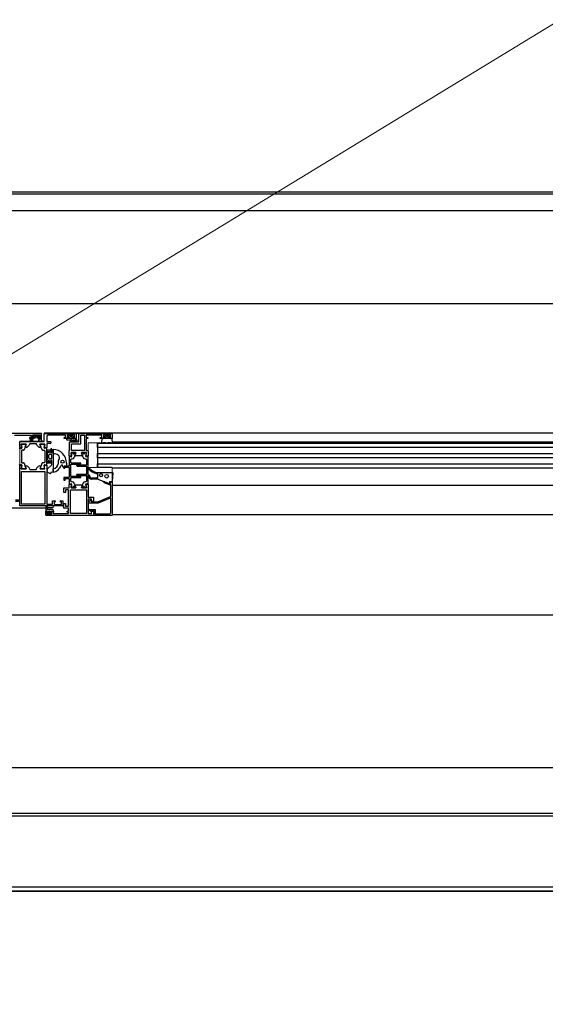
# Model space of a CAD drawing. Header units: millimetres. Extents: x 45983 to 94428, y -13359 to 18562.
# Tile 45 of 57: x 84524 to 85030, y 14379 to 15328. Entities that reach past the tile are written whole.
import ezdxf

# ---------------------------------------------------------------- set-up
doc = ezdxf.new("R2010")
doc.units = ezdxf.units.MM
doc.layers.add('Kanał', color=30, linetype='Continuous', lineweight=30)

msp = doc.modelspace()

# ---------------------------------------------------------------- linework, layer by layer
for p, q in [((91190, 15161.9), (81724.54, 15161.9)), ((81724.54, 15160.09), (91190, 15160.09)), ((75653.08, 15144.24), (91190, 15144.24)), ((92062.41, 15054.24), (75653.08, 15054.24)), ((84544.43, 14929.4), (84468.65, 14929.4)), ((84518.68, 14927.6), (84534.68, 14927.6)), ((84533.18, 14925.4), (84533.18, 14924.4)), ((84534.68, 14925.4), (84533.18, 14925.4)), ((84533.18, 14924.4), (84536.68, 14924.4)), ((84534.67, 14924.12), (84534.49, 14921.91)), ((84534.68, 14927.6), (84534.68, 14925.4)), ((84537.74, 14924.35), (84534.97, 14924.35)), ((84536.18, 14927.9), (84543.18, 14927.9)), ((84536.18, 14925.4), (84536.18, 14927.9)), ((84537.68, 14925.4), (84536.18, 14925.4)), ((84537.79, 14927.16), (84537.11, 14925.97)), ((84537.25, 14925.68), (84537.74, 14925.61)), ((84537.57, 14927.88), (84541.17, 14927.88)), ((84537.74, 14925.61), (84537.74, 14924.35)), ((84541.14, 14927.41), (84538.22, 14927.41)), ((84542.26, 14925.97), (84541.57, 14927.16)), ((84541.63, 14925.61), (84542.12, 14925.68)), ((84541.63, 14924.35), (84541.63, 14925.61)), ((84544.4, 14924.35), (84541.63, 14924.35)), ((84543.18, 14925.4), (84541.68, 14925.4)), ((84542.68, 14924.4), (84544.68, 14924.4)), ((84543.18, 14927.9), (84543.18, 14925.4)), ((84544.68, 14924.4), (84544.68, 14929.15)), ((84544.87, 14921.91), (84544.7, 14924.12)), ((84547.15, 14929.9), (84577.92, 14929.9)), ((84547.15, 14921.41), (84547.15, 14929.4)), ((84571.67, 14924.49), (84571.67, 14925.39)), ((84572.17, 14925.89), (84573.57, 14925.89)), ((84573.57, 14923.99), (84572.17, 14923.99)), ((84574.07, 14925.39), (84574.07, 14924.49)), ((84577.92, 14929.9), (84580.77, 14929.9)), ((84580.77, 14929.9), (84612.77, 14929.9)), ((84580.77, 14921.33), (84580.77, 14929.13)), ((84581.02, 14929.38), (84612.52, 14929.38)), ((84602.76, 14924.1), (84602.49, 14920.7)), ((84612.49, 14924.38), (84603.05, 14924.38)), ((84605.88, 14927.13), (84605.2, 14925.95)), ((84609.23, 14927.38), (84606.31, 14927.38)), ((84610.34, 14925.95), (84609.66, 14927.13)), ((84612.77, 14929.9), (85472.23, 14929.9)), ((84613.05, 14920.7), (84612.79, 14924.1)), ((84523.68, 14921.91), (84547.15, 14921.91)), ((84523.69, 14921.41), (84547.15, 14921.41)), ((84523.79, 14915.05), (84525.25, 14915.05)), ((84525.53, 14915.5), (84523.88, 14915.5)), ((84529.92, 14916.06), (84529.11, 14916.06)), ((84533.11, 14919.08), (84532.74, 14918.04)), ((84539.47, 14919.41), (84533.58, 14919.41)), ((84540.91, 14921.39), (84537.45, 14921.39)), ((84540.32, 14918.04), (84539.94, 14919.08)), ((84543.95, 14916.06), (84543.14, 14916.06)), ((84549.59, 14915.51), (84547.54, 14915.51)), ((84549.29, 14915.05), (84547.83, 14915.05)), ((84549.79, 14899.55), (84549.79, 14914.55)), ((84553.59, 14914.25), (84553.59, 14913.35)), ((84553.79, 14920.91), (84553.79, 14920.11)), ((84554.49, 14914.55), (84553.89, 14914.55)), ((84554.79, 14912.37), (84554.79, 14914.25)), ((84569.36, 14923.05), (84577.2, 14922.78)), ((84572.02, 14921.08), (84580.52, 14921.08)), ((84572.5, 14921.65), (84574.01, 14921.15)), ((84574.26, 14921.91), (84572.75, 14922.41)), ((84577.74, 14921.89), (84574.48, 14921.88)), ((84574.48, 14921.08), (84578.06, 14921.08)), ((84598.78, 14920.36), (84598.78, 14896.9)), ((84598.78, 14919.9), (85486.22, 14919.9)), ((84598.78, 14915.9), (84598.78, 14919.9)), ((85486.22, 14915.9), (84598.78, 14915.9)), ((85472.23, 14920.9), (84612.77, 14920.9)), ((84525.29, 14912.55), (84525.29, 14901.55)), ((84527.38, 14913.05), (84525.79, 14913.05)), ((84545.7, 14913.05), (84547.29, 14913.05)), ((84547.79, 14912.55), (84547.79, 14901.55)), ((84549.79, 14913.35), (84549.79, 14911.75)), ((84553.29, 14913.05), (84550.09, 14913.05)), ((84550.09, 14912.05), (84554.49, 14912.05)), ((84550.59, 14903.88), (84550.59, 14910.22)), ((84550.83, 14910.65), (84552.56, 14911.71)), ((84551.34, 14907.21), (84551.97, 14909.06)), ((84551.97, 14905.04), (84551.34, 14906.89)), ((84552.45, 14909.4), (84553.79, 14909.4)), ((84553.79, 14904.7), (84552.45, 14904.7)), ((84554.29, 14908.9), (84554.29, 14905.2)), ((84555.99, 14909.8), (84555.99, 14913.8)), ((84571.26, 14906.32), (84571.26, 14898.12)), ((84573.49, 14907.26), (84571.45, 14907.26)), ((84573.22, 14906.82), (84571.76, 14906.82)), ((84573.56, 14904.82), (84574.3, 14904.82)), ((84574.76, 14910.72), (84574.38, 14910.72)), ((84574.96, 14910.46), (84574.96, 14910.52)), ((84576.01, 14910.52), (84576.01, 14910.46)), ((84576.58, 14910.72), (84576.21, 14910.72)), ((84583.95, 14907.82), (84577.08, 14907.82)), ((84584.83, 14910.72), (84584.46, 14910.72)), ((84585.03, 14910.45), (84585.03, 14910.52)), ((84586.08, 14910.52), (84586.08, 14910.45)), ((84586.66, 14910.72), (84586.28, 14910.72)), ((84586.74, 14904.82), (84587.48, 14904.82)), ((84589.58, 14907.26), (84587.53, 14907.26)), ((84589.28, 14906.82), (84587.82, 14906.82)), ((84589.77, 14912.32), (84589.77, 14907.46)), ((84589.78, 14881.32), (84589.78, 14906.32)), ((84598.78, 14905.9), (84598.78, 14909.9)), ((84598.78, 14909.9), (85486.22, 14909.9)), ((85486.22, 14905.9), (84598.78, 14905.9)), ((84525.25, 14899.05), (84523.79, 14899.05)), ((84523.88, 14898.61), (84525.53, 14898.61)), ((84525.79, 14901.05), (84527.38, 14901.05)), ((84529.11, 14898.05), (84529.91, 14898.05)), ((84532.73, 14896.07), (84533.11, 14895.03)), ((84539.97, 14895.03), (84540.34, 14896.07)), ((84543.16, 14898.05), (84543.97, 14898.05)), ((84547.29, 14901.05), (84545.7, 14901.05)), ((84547.88, 14895.35), (84547.33, 14898.46)), ((84547.83, 14899.05), (84549.29, 14899.05)), ((84549.79, 14902.35), (84549.79, 14900.75)), ((84553.49, 14902.05), (84550.09, 14902.05)), ((84550.09, 14901.05), (84554.09, 14901.05)), ((84550.57, 14895.19), (84554.2, 14898.82)), ((84552.56, 14902.39), (84550.83, 14903.45)), ((84553.79, 14902.75), (84553.79, 14902.35)), ((84554.49, 14903.05), (84554.09, 14903.05)), ((84554.79, 14901.75), (84554.79, 14902.75)), ((84561.09, 14900.69), (84561.09, 14903.16)), ((84565.49, 14896.8), (84565.05, 14898.24)), ((84566.56, 14895.82), (84566.96, 14895.82)), ((84567.26, 14896.12), (84567.26, 14896.52)), ((84567.56, 14896.82), (84570.96, 14896.82)), ((84568.78, 14900.8), (84568.78, 14898.24)), ((84571.26, 14896.52), (84571.26, 14887.12)), ((84573.06, 14901.12), (84573.06, 14904.32)), ((84573.06, 14888.12), (84573.06, 14899.52)), ((84582.06, 14900.82), (84573.36, 14900.82)), ((84573.36, 14899.82), (84582.06, 14899.82)), ((84587.68, 14898.82), (84578.98, 14898.82)), ((84578.98, 14897.82), (84587.68, 14897.82)), ((84587.98, 14904.32), (84587.98, 14899.12)), ((84587.98, 14897.52), (84587.98, 14890.12)), ((84598.78, 14896.4), (84598.78, 14899.9)), ((84598.78, 14899.9), (85486.22, 14899.9)), ((84598.78, 14896.9), (84612.77, 14896.9)), ((85472.22, 14895.9), (84612.78, 14895.9)), ((84533.58, 14894.7), (84539.5, 14894.7)), ((84549.99, 14892.55), (84549.99, 14893.78)), ((84553.79, 14891.63), (84553.79, 14891.12)), ((84555.99, 14892.01), (84555.99, 14895.06)), ((84566.26, 14886.52), (84566.26, 14884.62)), ((84570.96, 14886.82), (84566.56, 14886.82)), ((84567.76, 14885.82), (84570.96, 14885.82)), ((84573.06, 14883.32), (84573.06, 14886.52)), ((84582.06, 14887.82), (84573.36, 14887.82)), ((84573.36, 14886.82), (84582.06, 14886.82)), ((84587.68, 14889.82), (84578.98, 14889.82)), ((84578.98, 14888.82), (84587.68, 14888.82)), ((84587.98, 14888.52), (84587.98, 14883.32)), ((84597.78, 14886.19), (84593.28, 14886.19)), ((84613.26, 14891.5), (84612.8, 14883.1)), ((84566.56, 14884.32), (84567.16, 14884.32)), ((84567.46, 14884.62), (84567.46, 14885.52)), ((84571.26, 14885.52), (84571.26, 14881.32)), ((84571.45, 14880.37), (84573.5, 14880.37)), ((84571.76, 14880.82), (84573.22, 14880.82)), ((84574.3, 14882.82), (84573.56, 14882.82)), ((84574.38, 14876.92), (84574.76, 14876.92)), ((84574.96, 14877.12), (84574.96, 14877.18)), ((84576.01, 14877.18), (84576.01, 14877.12)), ((84576.21, 14876.92), (84576.58, 14876.92)), ((84577.08, 14879.81), (84583.95, 14879.81)), ((84584.46, 14876.92), (84584.83, 14876.92)), ((84585.03, 14877.12), (84585.03, 14877.18)), ((84586.08, 14877.18), (84586.08, 14877.12)), ((84586.28, 14876.92), (84586.66, 14876.92)), ((84587.48, 14882.82), (84586.74, 14882.82)), ((84587.54, 14880.37), (84589.58, 14880.37)), ((84587.82, 14880.82), (84589.28, 14880.82)), ((84598.61, 14885.19), (84593.28, 14885.19)), ((84598.94, 14885.13), (84604.17, 14883.31)), ((84603.37, 14883.31), (84609.51, 14881.07)), ((84612.78, 14882.31), (84612.78, 14850.64)), ((85472.22, 14879.24), (84612.78, 14879.24)), ((84548.77, 14857.43), (83400, 14857.43)), ((84555.53, 14859.41), (84551.78, 14859.41)), ((84551.78, 14857.91), (84555.53, 14857.91)), ((84590.03, 14863.08), (84591.86, 14864.95)), ((84611.38, 14852.79), (84611.38, 14866.61)), ((84551.58, 14853.91), (84551.58, 14853.21)), ((84552.48, 14854.41), (84552.08, 14854.41)), ((84552.08, 14852.71), (84552.48, 14852.71)), ((84552.98, 14853.21), (84552.98, 14853.91)), ((84591.91, 14854.43), (84590.83, 14855.05)), ((85472.22, 14850.89), (84612.78, 14850.89)), ((86640, 14754.24), (75653.08, 14754.24)), ((83425, 14607.43), (86629.19, 14607.43)), ((86629.19, 14563.22), (83417.74, 14563.22)), ((86629.19, 14560.56), (83417.74, 14560.56)), ((83417.74, 14492.56), (86629.19, 14492.56)), ((86629.19, 14488.22), (83417.74, 14488.22)), ((83425, 14488.22), (86629.19, 14488.22))]:
    msp.add_line(p, q)
at = {"extrusion": (0, 0, -1)}
for p, q in [((84544.68, 14929.4), (84468.65, 14929.4)), ((84544.68, 14921.91), (84544.68, 14929.4))]:
    msp.add_line(p, q, dxfattribs=at)
at = {"lineweight": 9}
for p, q in [((84547.15, 14929.4), (84612.77, 14929.4)), ((84612.77, 14929.4), (84612.77, 14920.36)), ((84523.69, 14859.41), (84523.69, 14921.41)), ((84589.7, 14920.36), (84589.7, 14896.4)), ((84612.77, 14920.36), (84589.7, 14920.36)), ((84589.7, 14896.4), (84612.78, 14896.4)), ((84612.78, 14896.4), (84612.78, 14850.39)), ((84548.78, 14859.41), (84523.69, 14859.41)), ((84548.78, 14850.39), (84548.78, 14859.41)), ((84612.78, 14850.39), (84548.78, 14850.39))]:
    msp.add_line(p, q, dxfattribs=at)
for points in [[(84523.69, 14915.75), (84523.69, 14921.41), (84533.99, 14921.41), (84533.99, 14924.01), (84535.49, 14924.01), (84535.49, 14921.41), (84542.49, 14921.41), (84542.49, 14924.01), (84544.29, 14924.01), (84544.29, 14921.91)], [(84544.79, 14921.41), (84547.15, 14921.41), (84547.15, 14929.38), (84577.68, 14929.38)], [(84569.93, 14924.38), (84566.43, 14924.38), (84566.43, 14925.38), (84567.93, 14925.38), (84567.93, 14927.58), (84550.78, 14927.58), (84549.99, 14927.29), (84549.79, 14926.45), (84549.79, 14921.41), (84553.29, 14921.41)], [(84570.18, 14925.81), (84570.18, 14925.38), (84570.78, 14925.38), (84570.78, 14924.08), (84568.88, 14924.08), (84568.88, 14923.55)], [(84574.93, 14925.38), (84576.43, 14925.38), (84576.43, 14927.88), (84569.43, 14927.88), (84569.43, 14925.38), (84570.93, 14925.38)], [(84575.36, 14926.22), (84574.28, 14926.98), (84571.48, 14926.98), (84570.39, 14926.22)], [(84578.88, 14922.69), (84577.88, 14924.08), (84574.98, 14924.08), (84574.98, 14925.38), (84575.58, 14925.38), (84575.58, 14925.81)], [(84577.93, 14929.13), (84577.93, 14924.38), (84575.93, 14924.38)], [(84604.77, 14924.38), (84602.77, 14924.38), (84601.27, 14924.38), (84601.27, 14925.38), (84602.77, 14925.38), (84602.77, 14927.58), (84587.77, 14927.58), (84587.77, 14925.38), (84589.27, 14925.38), (84589.27, 14924.38), (84587.77, 14924.38), (84587.77, 14919.88), (84587.52, 14919.63), (84587.77, 14919.38), (84587.77, 14912.82), (84589.27, 14912.82)], [(84609.77, 14925.38), (84611.27, 14925.38), (84611.27, 14927.88), (84604.27, 14927.88), (84604.27, 14925.38), (84605.77, 14925.38)], [(84605.34, 14925.65), (84605.77, 14925.58), (84605.77, 14924.38)], [(84609.77, 14924.38), (84609.77, 14925.58), (84610.2, 14925.65)], [(84612.77, 14929.13), (84612.77, 14924.38), (84610.77, 14924.38)], [(84525.18, 14918.81), (84525.72, 14915.74), (84525.19, 14918.76)], [(84529.62, 14919.05), (84525.38, 14919.05), (84529.56, 14919.05)], [(84528.92, 14916.33), (84529.81, 14918.78), (84527.85, 14913.38)], [(84545.23, 14913.38), (84543.23, 14918.79), (84544.13, 14916.33)], [(84543.52, 14919.05), (84547.69, 14919.06), (84543.42, 14919.06)], [(84547.88, 14918.76), (84547.34, 14915.74), (84547.89, 14918.83)], [(84553.29, 14919.61), (84549.79, 14919.61), (84549.79, 14915.71)], [(84571.25, 14907.46), (84571.27, 14912.82), (84571.77, 14912.82), (84571.77, 14920.83)], [(84602.79, 14920.38), (84604.04, 14920.38), (84604.85, 14920.48), (84606.47, 14920.48), (84607.15, 14920.38), (84608.4, 14920.38), (84609.07, 14920.48), (84610.69, 14920.48), (84611.5, 14920.38), (84612.75, 14920.38)], [(84553.45, 14911.37), (84553.62, 14910.8), (84554.79, 14910.8), (84554.79, 14910.9), (84554.79, 14913.5)], [(84555.09, 14913.8), (84555.99, 14913.8), (84555.99, 14892.01), (84553.95, 14891.83)], [(84573.71, 14907.41), (84573.14, 14910.58), (84573.69, 14907.5)], [(84576.8, 14910.82), (84577.6, 14910.82), (84573.34, 14910.82), (84574.16, 14910.82)], [(84576.89, 14908.08), (84577.79, 14910.55), (84576.18, 14906.14)], [(84584.86, 14906.13), (84583.24, 14910.55), (84584.13, 14908.08)], [(84586.88, 14910.82), (84587.68, 14910.82), (84583.43, 14910.82), (84584.24, 14910.82)], [(84587.86, 14910.46), (84587.34, 14907.5), (84587.88, 14910.58)], [(84519.78, 14865.31), (84523.68, 14865.31), (84523.68, 14898.41)], [(84525.73, 14898.37), (84525.18, 14895.29), (84525.74, 14898.46)], [(84527.85, 14900.72), (84529.81, 14895.32), (84528.92, 14897.78)], [(84544.16, 14897.78), (84543.27, 14895.32), (84545.23, 14900.72)], [(84547.64, 14895.05), (84543.45, 14895.05), (84547.95, 14895.05), (84547.32, 14898.61), (84549.8, 14898.61), (84549.8, 14872.65), (84549.55, 14872.4), (84549.8, 14872.15), (84549.8, 14861.2), (84555.3, 14861.2), (84555.3, 14864.41), (84557.3, 14864.41)], [(84554.79, 14900.23), (84554.79, 14903.3), (84553.62, 14903.3), (84553.45, 14902.73)], [(84566.27, 14896.92), (84566.26, 14897.12), (84566.26, 14896.12)], [(84570.96, 14897.82), (84566.96, 14897.82), (84568.38, 14897.84)], [(84525.37, 14895.05), (84529.62, 14895.05), (84525.44, 14895.05)], [(84553.49, 14890.81), (84552.64, 14890.83), (84550.25, 14892.11)], [(84598.01, 14891.62), (84598.78, 14891.62), (84598.78, 14885.17)], [(84598.82, 14891.62), (84601.3, 14891.81), (84612.96, 14891.81)], [(84589.78, 14880.17), (84589.78, 14867.81), (84594.78, 14867.81), (84594.78, 14864.21), (84593.31, 14863.81), (84592.78, 14863.81), (84592.78, 14866.01), (84589.78, 14866.01), (84589.78, 14861.64), (84589.53, 14861.39), (84589.78, 14861.14), (84589.78, 14852.19), (84592.78, 14852.19), (84592.78, 14854.39), (84593.28, 14854.39), (84594.78, 14853.98), (84594.78, 14850.39), (84549.28, 14850.39)], [(84554.78, 14854.39), (84556.28, 14854.39), (84556.28, 14853.39), (84555.78, 14853.39), (84555.78, 14852.19), (84570.78, 14852.19), (84570.78, 14853.39), (84569.28, 14853.39), (84569.28, 14854.39), (84570.78, 14854.39), (84570.78, 14857.39), (84566.28, 14857.39), (84566.28, 14861.89), (84567.78, 14861.89), (84567.78, 14859.39), (84570.78, 14859.39), (84570.78, 14874.81), (84567.78, 14874.81), (84567.78, 14872.31), (84566.28, 14872.31), (84566.28, 14876.81), (84571.26, 14876.81), (84571.26, 14880.17)], [(84573.17, 14877.17), (84573.7, 14880.13), (84573.15, 14877.05)], [(84574.16, 14876.82), (84573.35, 14876.81), (84577.6, 14876.81), (84576.8, 14876.82)], [(84576.18, 14881.51), (84577.79, 14877.08), (84576.9, 14879.55)], [(84584.14, 14879.55), (84583.25, 14877.08), (84584.86, 14881.5)], [(84584.24, 14876.82), (84583.43, 14876.82), (84587.69, 14876.82), (84586.88, 14876.82)], [(84587.33, 14880.23), (84587.89, 14877.05), (84587.34, 14880.13)], [(84611.48, 14869.04), (84611.48, 14879.81), (84610.27, 14879.81), (84605.17, 14881.67)], [(84605.58, 14882.8), (84610.31, 14881.07), (84610.48, 14881.01), (84611.28, 14881.01), (84610.98, 14882.81), (84612.28, 14882.81)], [(84611.7, 14882.81), (84610.18, 14882.81), (84610.18, 14881.54)], [(84610.69, 14867.07), (84599.24, 14862.23), (84590.38, 14862.23)], [(84592.38, 14864.73), (84592.38, 14863.43), (84598.99, 14863.43), (84611.17, 14868.58)], [(84565.04, 14859.41), (84523.68, 14859.41), (84523.68, 14863.81), (84519.78, 14863.81)], [(84558.3, 14863.41), (84556.8, 14863.41), (84556.8, 14860.91), (84563.8, 14860.91), (84563.8, 14863.41), (84562.3, 14863.41)], [(84563.3, 14864.41), (84565.29, 14864.41), (84565.29, 14859.66)], [(84548.78, 14856.41), (84548.78, 14854.41), (84550.78, 14854.41), (84550.78, 14853.21), (84550.28, 14853.21), (84550.28, 14852.88)], [(84548.78, 14850.89), (84548.78, 14854.39), (84549.78, 14854.39)], [(84550.78, 14853.39), (84549.78, 14853.39), (84549.78, 14851.39), (84554.78, 14851.39), (84554.78, 14853.39), (84553.78, 14853.39)], [(84555.28, 14855.91), (84550.28, 14855.91), (84550.28, 14856.41)], [(84550.49, 14852.47), (84551.58, 14851.71), (84552.98, 14851.71), (84554.07, 14852.47)], [(84554.28, 14852.88), (84554.28, 14853.21), (84553.78, 14853.21), (84553.78, 14854.41), (84556.28, 14854.41), (84556.28, 14854.91)], [(84591.08, 14855.99), (84596.48, 14855.99), (84596.48, 14851.79), (84610.38, 14851.79)], [(84612.53, 14850.39), (84595.28, 14850.39), (84595.28, 14854.79), (84592.58, 14854.79), (84592.46, 14854.58)]]:
    msp.add_lwpolyline(points)
for points in [[(84585.97, 14927.58), (84585.97, 14912.82), (84573.57, 14912.82), (84573.57, 14919.28), (84582.57, 14919.28), (84582.57, 14927.58)], [(84547.99, 14861.21), (84525.49, 14861.21), (84525.49, 14892.7), (84547.99, 14892.7)], [(84587.98, 14861.85), (84587.98, 14852.19), (84572.58, 14852.19), (84572.58, 14874.81), (84587.98, 14874.81)]]:
    msp.add_lwpolyline(points, close=True)
for centre, radius in [((84539.68, 14925.71), 1), ((84607.77, 14925.68), 1), ((84564.89, 14902.06), 1.5), ((84601.98, 14889.06), 1.5), ((84607.48, 14888.06), 1.75)]:
    msp.add_circle(centre, radius)
for centre, radius, start, end in [((84534.89, 14924.14), 0.227, 70.73213, 184.23789), ((84537.65, 14923.1), 1.72, 110.61593, 263.12539), ((84537.42, 14926.63), 1.26, 82.96362, 259.61999), ((84536.68, 14925.4), 1, 270, 0), ((84536.75, 14925.13), 0.506, 305.42141, 30.92432), ((84537.28, 14925.87), 0.2, 150, 260.53768), ((84538.22, 14926.91), 0.5, 90, 150), ((84540.7, 14923.1), 1.72, 276.87461, 65.89661), ((84541.63, 14925.13), 0.506, 150.10638, 243.35139), ((84541.14, 14926.91), 0.5, 30, 90), ((84541.01, 14926.63), 1.26, 278.16593, 82.96362), ((84542.68, 14925.4), 1, 180, 270), ((84542.08, 14925.87), 0.2, 279.46232, 30), ((84544.47, 14924.14), 0.226, 355.57262, 108.79052), ((84544.43, 14929.15), 0.25, 0, 90), ((84569.93, 14925.38), 1, 270, 0), ((84570.68, 14925.81), 0.5, 125.00001, 180), ((84572.17, 14925.39), 0.5, 90, 180), ((84572.17, 14924.49), 0.5, 180, 270), ((84573.57, 14925.39), 0.5, 0, 90), ((84573.57, 14924.49), 0.5, 270, 0), ((84575.93, 14925.38), 1, 180, 270), ((84575.08, 14925.81), 0.5, 0, 54.99997), ((84577.68, 14929.13), 0.25, 0, 90), ((84581.02, 14929.13), 0.25, 90, 180), ((84603.05, 14924.08), 0.3, 90, 176.69813), ((84604.77, 14925.38), 1, 270, 0), ((84605.37, 14925.85), 0.2, 150, 260.53768), ((84606.31, 14926.88), 0.5, 90, 150), ((84609.23, 14926.88), 0.5, 30, 90), ((84610.77, 14925.38), 1, 180, 270), ((84610.17, 14925.85), 0.2, 279.46232, 30), ((84612.49, 14924.08), 0.3, 3.30187, 90), ((84612.52, 14929.13), 0.25, 0, 90), ((84523.79, 14914.55), 0.5, 90, 180), ((84523.88, 14915.7), 0.2, 164.84872, 270), ((84525.38, 14918.85), 0.2, 90, 190.00001), ((84525.44, 14918.8), 0.25, 90, 190), ((84525.25, 14915.55), 0.5, 270, 10), ((84525.53, 14915.7), 0.2, 270, 10.00001), ((84529.11, 14916.26), 0.2, 160, 270), ((84529.56, 14918.8), 0.25, 340, 90), ((84529.62, 14918.85), 0.2, 340, 90), ((84529.92, 14919.06), 3, 270, 340.01635), ((84533.58, 14918.91), 0.5, 90, 160.01635), ((84539.47, 14918.91), 0.5, 19.98362, 90), ((84543.14, 14919.06), 3, 199.98362, 270), ((84543.42, 14918.86), 0.2, 90, 200.07692), ((84543.52, 14918.8), 0.25, 90, 200), ((84543.95, 14916.26), 0.2, 270, 20.07692), ((84544.79, 14921.91), 0.5, 180, 270), ((84547.83, 14915.55), 0.5, 170, 270), ((84547.54, 14915.71), 0.2, 170, 270), ((84547.64, 14918.8), 0.25, 350, 90), ((84547.69, 14918.86), 0.2, 350, 90), ((84549.29, 14914.55), 0.5, 0, 90), ((84549.59, 14915.71), 0.2, 270, 0), ((84553.29, 14920.91), 0.5, 0, 90), ((84553.29, 14920.11), 0.5, 270, 0), ((84553.89, 14914.25), 0.3, 90, 180), ((84554.49, 14914.25), 0.3, 0, 90), ((84569.38, 14923.55), 0.5, 180, 268), ((84572.02, 14920.83), 0.25, 90, 180), ((84572.63, 14922.03), 0.4, 71.79844, 251.79844), ((84574.48, 14922.58), 1.5, 251.79844, 270), ((84574.48, 14922.58), 0.7, 251.79844, 270.11617), ((84577.17, 14921.77), 1.01, 38.43405, 87.97124), ((84577.75, 14922.18), 0.297, 268.28945, 46.76219), ((84578.06, 14922.1), 1.02, 270, 36.01676), ((84580.52, 14921.33), 0.25, 270, 0), ((84602.79, 14920.68), 0.3, 176.69813, 270), ((84612.75, 14920.68), 0.3, 270, 3.30187), ((84525.79, 14912.55), 0.5, 90, 180), ((84527.38, 14913.55), 0.5, 270, 340), ((84545.7, 14913.55), 0.5, 200, 270), ((84547.29, 14912.55), 0.5, 0, 90), ((84550.09, 14913.35), 0.3, 180, 270), ((84550.09, 14911.75), 0.3, 90, 180), ((84551.09, 14910.22), 0.5, 121.54596, 180), ((84551.82, 14907.05), 0.5, 161.20011, 198.79989), ((84552.45, 14908.9), 0.5, 90, 161.20011), ((84552.45, 14905.2), 0.5, 198.79989, 270), ((84552.87, 14911.2), 0.6, 16.30871, 121.54596), ((84553.29, 14913.35), 0.3, 270.00001, 359.96411), ((84553.79, 14908.9), 0.5, 0, 90), ((84553.79, 14905.2), 0.5, 270, 0), ((84554.49, 14912.35), 0.3, 270, 2.61779), ((84555.09, 14913.5), 0.3, 90, 180), ((84555.78, 14900.8), 13, 0.00516, 89.08521), ((84555.78, 14900.8), 9, 56.57848, 88.69631), ((84559.09, 14905.81), 3, 318.59038, 56.57848), ((84571.45, 14907.46), 0.2, 179.73443, 270), ((84571.76, 14906.32), 0.5, 90, 180), ((84573.56, 14904.32), 0.5, 90, 180), ((84573.34, 14910.62), 0.2, 90, 190), ((84573.47, 14910.52), 0.3, 90, 190), ((84573.22, 14907.32), 0.5, 270, 10), ((84573.49, 14907.46), 0.2, 270, 10), ((84574.68, 14910.12), 0.6, 25.00783, 154.99217), ((84574.16, 14910.52), 0.3, 41.81031, 90), ((84574.3, 14906.82), 2, 270, 340), ((84574.76, 14910.52), 0.2, 0, 90), ((84575.48, 14910.12), 0.6, 154.99217, 270), ((84574.76, 14910.46), 0.2, 334.99217, 0), ((84575.48, 14910.12), 0.6, 270, 25.00783), ((84576.21, 14910.52), 0.2, 90, 180), ((84576.21, 14910.46), 0.2, 180, 205.00783), ((84576.8, 14910.52), 0.3, 90, 138.18969), ((84577.08, 14908.02), 0.2, 159.8716, 270), ((84577.46, 14910.52), 0.3, 340, 90), ((84577.6, 14910.62), 0.2, 339.8716, 90), ((84583.43, 14910.62), 0.2, 90, 200.1284), ((84583.58, 14910.52), 0.3, 90, 200), ((84583.95, 14908.02), 0.2, 270, 20.1284), ((84584.24, 14910.52), 0.3, 41.81031, 90), ((84584.83, 14910.52), 0.2, 0, 90), ((84586.74, 14906.82), 2, 200, 270), ((84585.56, 14910.12), 0.6, 154.99217, 270), ((84585.56, 14910.12), 0.6, 25.00783, 154.99217), ((84584.83, 14910.45), 0.2, 334.99217, 0), ((84585.56, 14910.12), 0.6, 270, 25.00783), ((84586.28, 14910.52), 0.2, 90, 180), ((84586.28, 14910.45), 0.2, 180, 205.00783), ((84586.88, 14910.52), 0.3, 90, 138.18969), ((84587.82, 14907.32), 0.5, 170, 270), ((84587.53, 14907.46), 0.2, 170, 270), ((84587.48, 14904.32), 0.5, 0, 90), ((84587.57, 14910.52), 0.3, 350, 90), ((84587.68, 14910.62), 0.2, 350, 90), ((84589.27, 14912.32), 0.5, 0, 90), ((84589.28, 14906.32), 0.5, 0, 90), ((84589.58, 14907.46), 0.2, 270, 0.05339), ((84523.79, 14899.55), 0.5, 180, 270), ((84523.88, 14898.41), 0.2, 90, 180), ((84525.37, 14895.25), 0.2, 169.9085, 270), ((84525.44, 14895.3), 0.25, 170, 270), ((84525.25, 14898.55), 0.5, 350, 90), ((84525.79, 14901.55), 0.5, 180, 270), ((84525.53, 14898.41), 0.2, 349.9085, 90), ((84527.38, 14900.55), 0.5, 20, 90), ((84529.11, 14897.85), 0.2, 90, 199.96374), ((84529.56, 14895.3), 0.25, 270, 20), ((84529.62, 14895.25), 0.2, 270, 19.96374), ((84529.91, 14895.05), 3, 19.98365, 90), ((84543.16, 14895.05), 3, 90, 160.01635), ((84543.45, 14895.25), 0.2, 159.99632, 270), ((84543.52, 14895.3), 0.25, 160, 270), ((84543.97, 14897.85), 0.2, 339.99632, 90), ((84545.7, 14900.55), 0.5, 90, 160), ((84547.29, 14901.55), 0.5, 270, 0), ((84547.83, 14898.55), 0.5, 90, 190), ((84547.64, 14895.3), 0.25, 270, 10), ((84549.29, 14899.55), 0.5, 270, 0), ((84550.09, 14902.35), 0.3, 180, 270), ((84550.09, 14900.75), 0.3, 90, 180), ((84551.99, 14893.78), 2, 135, 180), ((84551.09, 14903.88), 0.5, 180, 238.45404), ((84552.87, 14902.9), 0.6, 238.45404, 343.69129), ((84553.49, 14902.35), 0.3, 269.91629, 0), ((84554.09, 14902.75), 0.3, 90, 179.96413), ((84554.09, 14901.75), 0.7, 270, 359.96413), ((84552.79, 14900.23), 2, 315, 0), ((84554.49, 14902.75), 0.3, 359.96413, 90), ((84554.18, 14901.82), 7, 284.96926, 350.70586), ((84554.25, 14901.77), 9.92, 280.09951, 339.44057), ((84562.09, 14903.16), 1, 138.59038, 180), ((84564.28, 14898), 0.8, 17.18523, 159.30817), ((84565.87, 14896.92), 0.4, 197.18523, 0.03587), ((84566.96, 14897.12), 0.7, 90, 179.96413), ((84566.56, 14896.12), 0.3, 179.96413, 270), ((84566.97, 14897.14), 0.7, 90, 180), ((84566.96, 14896.12), 0.3, 270, 359.96413), ((84567.56, 14896.52), 0.3, 90, 179.96413), ((84568.38, 14898.24), 0.4, 270, 0), ((84570.96, 14898.12), 0.3, 270, 0), ((84570.96, 14896.52), 0.3, 0, 90), ((84573.36, 14901.12), 0.3, 180, 270), ((84573.36, 14899.52), 0.3, 90, 180), ((84578.98, 14898.32), 0.5, 90, 180), ((84578.98, 14898.32), 0.5, 180, 270), ((84582.06, 14900.32), 0.5, 0, 90), ((84582.06, 14900.32), 0.5, 270, 0), ((84587.68, 14899.12), 0.3, 270, 0), ((84587.68, 14897.52), 0.3, 0, 90), ((84590.28, 14895.6), 0.5, 35.61395, 222.78158), ((84601.58, 14906.06), 15.9, 222.66361, 256.18307), ((84601.58, 14906.06), 14.9, 223.02148, 255.15404), ((84533.58, 14895.2), 0.5, 199.98365, 270), ((84539.5, 14895.2), 0.5, 270, 340.01635), ((84550.49, 14892.55), 0.5, 180, 241.91935), ((84552.74, 14891.01), 0.2, 241.91935, 270), ((84553.49, 14891.11), 0.3, 270, 3.29909), ((84553.99, 14891.63), 0.2, 100.30485, 180), ((84566.56, 14886.52), 0.3, 90, 180), ((84567.76, 14885.52), 0.3, 90, 180), ((84570.96, 14887.12), 0.3, 270, 0), ((84570.96, 14885.52), 0.3, 0, 90), ((84573.36, 14888.12), 0.3, 180, 270), ((84573.36, 14886.52), 0.3, 90, 180), ((84578.98, 14889.32), 0.5, 90, 180), ((84578.98, 14889.32), 0.5, 180, 270), ((84582.06, 14887.32), 0.5, 0, 90), ((84582.06, 14887.32), 0.5, 270, 0), ((84587.68, 14890.12), 0.3, 270, 0), ((84587.68, 14888.52), 0.3, 0, 90), ((84590.28, 14888.69), 0.5, 0, 180), ((84593.28, 14888.69), 3.5, 180, 270), ((84593.28, 14888.69), 2.5, 180, 270), ((84598.01, 14892.62), 1, 255.15404, 270), ((84597.78, 14889.62), 1, 0, 90), ((84597.78, 14887.19), 1, 270, 0), ((84598.74, 14892.62), 1, 270, 274.39871), ((84601.3, 14891.31), 0.5, 90, 94.39871), ((84612.96, 14891.51), 0.3, 356.63354, 90), ((84566.56, 14884.62), 0.3, 180, 270), ((84567.16, 14884.62), 0.3, 270, 0), ((84571.45, 14880.17), 0.2, 90, 180.08574), ((84571.76, 14881.32), 0.5, 180, 270), ((84573.56, 14883.32), 0.5, 180, 270), ((84573.35, 14877.01), 0.2, 170, 270), ((84573.47, 14877.12), 0.3, 170, 270), ((84573.22, 14880.32), 0.5, 350, 90), ((84573.5, 14880.17), 0.2, 350, 90), ((84574.68, 14877.52), 0.6, 205.00783, 334.99217), ((84574.16, 14877.12), 0.3, 270, 318.18969), ((84574.3, 14880.82), 2, 20, 90), ((84574.76, 14877.12), 0.2, 270, 0), ((84575.48, 14877.52), 0.6, 90, 205.00783), ((84574.76, 14877.18), 0.2, 0, 25.00783), ((84575.48, 14877.52), 0.6, 334.99217, 90), ((84576.21, 14877.18), 0.2, 154.99217, 180), ((84576.21, 14877.12), 0.2, 180, 270), ((84576.8, 14877.12), 0.3, 221.81031, 270), ((84577.08, 14879.61), 0.2, 90, 200.1284), ((84577.46, 14877.12), 0.3, 270, 20), ((84577.6, 14877.01), 0.2, 270, 20.1284), ((84583.43, 14877.01), 0.2, 159.8716, 270), ((84583.58, 14877.12), 0.3, 160, 270), ((84583.95, 14879.61), 0.2, 339.8716, 90), ((84584.76, 14877.52), 0.6, 205.00783, 334.99217), ((84584.24, 14877.12), 0.3, 270, 318.18969), ((84584.83, 14877.12), 0.2, 270, 0), ((84586.74, 14880.82), 2, 90, 160), ((84585.56, 14877.52), 0.6, 90, 205.00783), ((84584.83, 14877.18), 0.2, 0, 25.00783), ((84585.56, 14877.52), 0.6, 334.99217, 90), ((84586.28, 14877.18), 0.2, 154.99217, 180), ((84586.28, 14877.12), 0.2, 180, 270), ((84586.88, 14877.12), 0.3, 221.81031, 270), ((84587.82, 14880.32), 0.5, 90, 190), ((84587.54, 14880.17), 0.2, 90, 190), ((84587.48, 14883.32), 0.5, 270, 0), ((84587.57, 14877.12), 0.3, 270, 10), ((84587.69, 14877.01), 0.2, 270, 10), ((84589.28, 14881.32), 0.5, 270, 0), ((84589.58, 14880.17), 0.2, 359.9785, 90), ((84598.61, 14884.19), 1, 70.80605, 90), ((84605.38, 14882.23), 0.6, 70.04711, 250), ((84609.68, 14881.54), 0.5, 249.93706, 0), ((84610.48, 14881.54), 0.5, 249.93706, 258.52502), ((84611.7, 14883.11), 0.3, 270, 356.63354), ((84612.28, 14882.31), 0.5, 0, 90), ((84610.88, 14866.61), 0.5, 0, 112.91812), ((84610.98, 14869.04), 0.5, 292.91812, 0), ((84551.78, 14856.41), 3, 90, 180), ((84551.78, 14856.41), 1.5, 90, 180), ((84555.53, 14858.66), 0.75, 270, 90), ((84557.3, 14863.41), 1, 0, 90), ((84563.3, 14863.41), 1, 90, 180), ((84565.04, 14859.66), 0.25, 270, 0), ((84590.38, 14862.73), 0.493, 134.70716, 270.77228), ((84592.08, 14864.73), 0.307, 1.26287, 134.51566), ((84549.28, 14850.89), 0.5, 180, 270), ((84549.78, 14853.39), 1, 0, 90), ((84550.78, 14852.88), 0.5, 180, 234.99997), ((84552.08, 14853.91), 0.5, 90, 180), ((84552.08, 14853.21), 0.5, 180, 270), ((84552.48, 14853.91), 0.5, 0, 90), ((84552.48, 14853.21), 0.5, 270, 0), ((84554.78, 14853.39), 1, 90, 180), ((84553.78, 14852.88), 0.5, 305.00003, 0), ((84555.28, 14854.91), 1, 0, 90), ((84591.08, 14855.49), 0.5, 90, 240.00003), ((84592.11, 14854.78), 0.4, 240.00003, 330), ((84610.38, 14852.79), 1, 270, 0), ((84612.53, 14850.64), 0.25, 270, 0)]:
    msp.add_arc(centre, radius, start, end)
at = {"layer": 'Kanał', "lineweight": 0}
msp.add_line((87437.12, 16786.29), (83475, 14371.41), dxfattribs=at)

doc.saveas('drawing.dxf')
